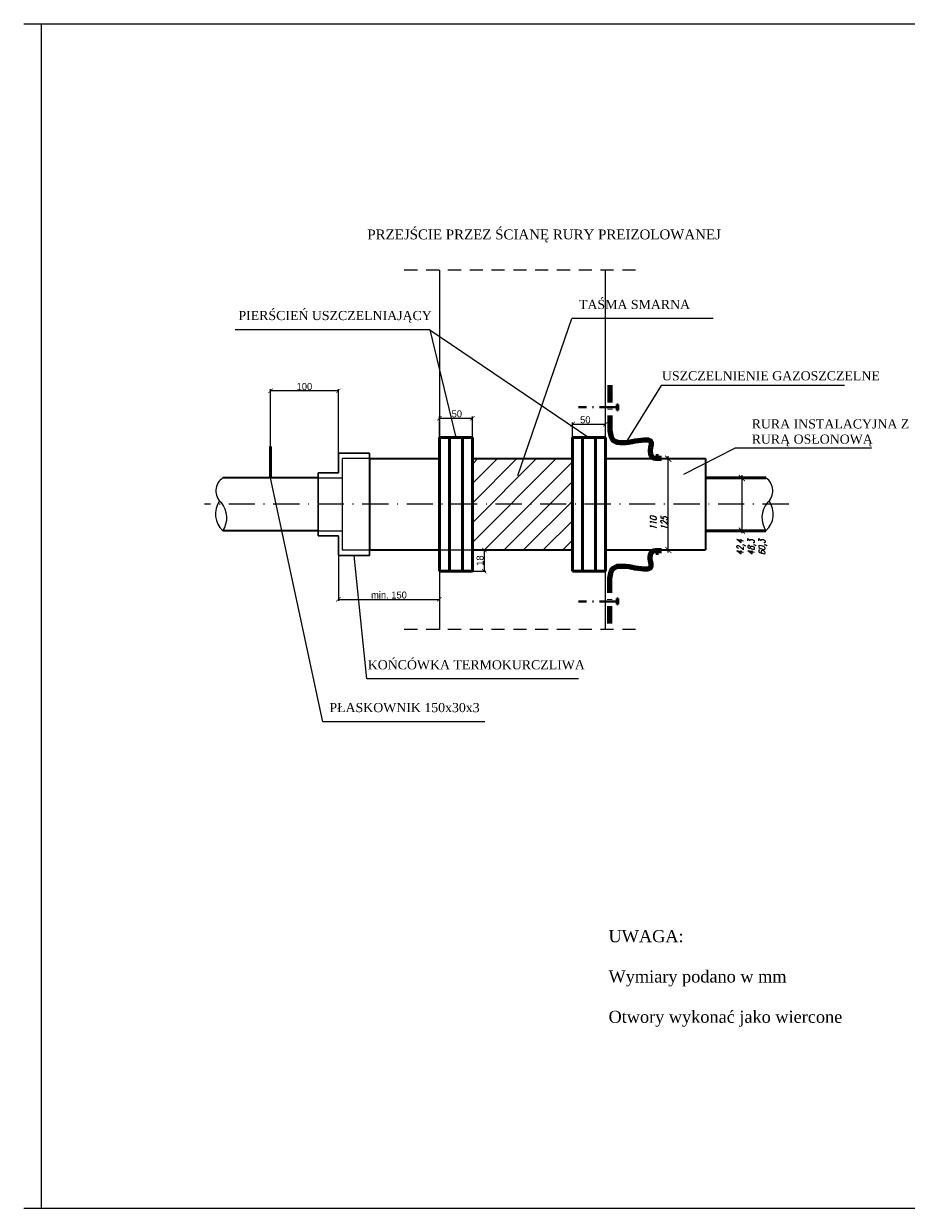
# Model space of a CAD drawing. Extents: x 6567519 to 6569315, y 5583523 to 5585607.
# Tile 44 of 67: x 6568853 to 6568954, y 5583939 to 5584075. Entities that reach past the tile are written whole.
import ezdxf

# ---------------------------------------------------------------- set-up
doc = ezdxf.new("R2010")
doc.units = 0
doc.header["$PDSIZE"] = 0.75
for name, pattern in [('4', [2.5, 1.5, -1]), ('GAG', [2.5, 1.5, -0.5, 0, -0.5]), ('GAK', [3.5, 2, -0.7, 0.1, -0.7])]:
    doc.linetypes.add(name, pattern=pattern)
doc.layers.get('0').update_dxf_attribs({"linetype": 'CONTINUOUS', "lineweight": 13})
doc.layers.get('Defpoints').update_dxf_attribs({"linetype": 'CONTINUOUS'})
for name, color, linetype, lineweight in [('alarm', 51, 'CONTINUOUS', 50), ('pomocnicza', 140, 'CONTINUOUS', 30), ('siec', 7, 'GAK', 70), ('studnia', 170, 'CONTINUOUS', 50), ('tekst', 2, 'CONTINUOUS', 20)]:
    doc.layers.add(name, color=color, linetype=linetype, lineweight=lineweight)
doc.styles.add('WYMIAR', font='SIMPLEX', dxfattribs={"width": 0.8, "oblique": 15.00003, "height": 0.75})
doc.dimstyles.new('Kopii (2) z Standard', dxfattribs={"dimtxt": 0.8, "dimasz": 0.5, "dimexe": 0.18, "dimexo": 0.0625, "dimgap": 0.09, "dimtad": 1, "dimdec": 1, "dimrnd": 0.5, "dimzin": 0, "dimdsep": 46, "dimtxsty": 'Standard', "dimblk": 'ARCHTICK', "dimcen": 0.09, "dimadec": 0, "dimazin": 0, "dimtfac": 1, "dimtdec": 1, "dimtofl": 0, "dimtmove": 0, "dimatfit": 3, "dimfxl": 0, "dimtolj": 1, "dimtzin": 0, "dimarcsym": 0})

# ---------------------------------------------------------------- blocks, each defined once
blk = doc.blocks.new('_ArchTick')
at = {"color": 0, "linetype": 'ByBlock', "const_width": 0.15}
blk.add_lwpolyline([(-0.5, -0.5), (0.5, 0.5)], dxfattribs=at)
blk = doc.blocks.new('*D40')
at = {"layer": 'alarm', "color": 0, "lineweight": -2}
for p, q in [((6568900.37, 5584012.56), (6568900.37, 5584030.22)), ((6568904.15, 5584012.56), (6568904.15, 5584030.22)), ((6568900.37, 5584030.04), (6568904.15, 5584030.04))]:
    blk.add_line(p, q, dxfattribs=at)
at = {"layer": 'Defpoints', "color": 0, "lineweight": 50}
for p in [(6568904.15, 5584030.04), (6568900.37, 5584012.5), (6568904.15, 5584012.5)]:
    blk.add_point(p, dxfattribs=at)
at = {"layer": 'alarm', "color": 0, "lineweight": -2, "xscale": 0.5, "yscale": 0.5, "zscale": 0.5, "rotation": 180}
blk.add_blockref('_ArchTick', (6568900.37, 5584030.04), dxfattribs=at)
at = {"layer": 'alarm', "color": 0, "lineweight": -2, "xscale": 0.5, "yscale": 0.5, "zscale": 0.5}
blk.add_blockref('_ArchTick', (6568904.15, 5584030.04), dxfattribs=at)
at = {"layer": 'alarm', "color": 0, "lineweight": 20, "insert": (6568902.36, 5584030.53), "char_height": 0.8, "attachment_point": 5}
blk.add_mtext('\\A1;50', dxfattribs=at)
blk = doc.blocks.new('*D41')
at = {"layer": 'alarm', "color": 0, "lineweight": -2}
for p, q in [((6568915.62, 5584012.56), (6568915.62, 5584029.54)), ((6568915.62, 5584029.36), (6568919.4, 5584029.36)), ((6568919.4, 5584012.56), (6568919.4, 5584029.54))]:
    blk.add_line(p, q, dxfattribs=at)
at = {"layer": 'Defpoints', "color": 0, "lineweight": 50}
for p in [(6568919.4, 5584029.36), (6568915.62, 5584012.5), (6568919.4, 5584012.5)]:
    blk.add_point(p, dxfattribs=at)
at = {"layer": 'alarm', "color": 0, "lineweight": -2, "xscale": 0.5, "yscale": 0.5, "zscale": 0.5, "rotation": 180}
blk.add_blockref('_ArchTick', (6568915.62, 5584029.36), dxfattribs=at)
at = {"layer": 'alarm', "color": 0, "lineweight": -2, "xscale": 0.5, "yscale": 0.5, "zscale": 0.5}
blk.add_blockref('_ArchTick', (6568919.4, 5584029.36), dxfattribs=at)
at = {"layer": 'alarm', "color": 0, "lineweight": 20, "insert": (6568917.09, 5584029.85), "char_height": 0.8, "attachment_point": 5}
blk.add_mtext('\\A1;50', dxfattribs=at)
blk = doc.blocks.new('*D42')
at = {"layer": 'alarm', "color": 0, "lineweight": -2}
for p, q in [((6568900.43, 5584014.94), (6568905.7, 5584014.94)), ((6568905.52, 5584012.5), (6568905.52, 5584014.94)), ((6568904.21, 5584012.5), (6568905.7, 5584012.5))]:
    blk.add_line(p, q, dxfattribs=at)
at = {"layer": 'Defpoints', "color": 0, "lineweight": 50}
for p in [(6568900.37, 5584014.94), (6568905.52, 5584014.94), (6568904.15, 5584012.5)]:
    blk.add_point(p, dxfattribs=at)
at = {"layer": 'alarm', "color": 0, "lineweight": -2, "xscale": 0.5, "yscale": 0.5, "zscale": 0.5}
for p, rotation in [((6568905.52, 5584014.94), 90), ((6568905.52, 5584012.5), 270)]:
    blk.add_blockref('_ArchTick', p, dxfattribs=dict(at, rotation=rotation))
at = {"layer": 'alarm', "color": 0, "lineweight": 20, "insert": (6568905.03, 5584013.72), "char_height": 0.8, "attachment_point": 5, "rotation": 90}
blk.add_mtext('\\A1;18', dxfattribs=at)
blk = doc.blocks.new('*D21')
at = {"layer": 'Defpoints', "color": 0, "linetype": 'ByBlock', "lineweight": 50}
for p in [(6568888.78, 5584014.32), (6568900.37, 5584014.32), (6568900.37, 5584009.28)]:
    blk.add_point(p, dxfattribs=at)
at = {"layer": 'siec', "color": 0, "linetype": 'ByBlock', "lineweight": -2}
for p, q in [((6568888.78, 5584014.26), (6568888.78, 5584009.1)), ((6568900.37, 5584014.26), (6568900.37, 5584009.1)), ((6568888.78, 5584009.28), (6568900.37, 5584009.28))]:
    blk.add_line(p, q, dxfattribs=at)
at = {"layer": 'siec', "color": 0, "linetype": 'ByBlock', "lineweight": -2, "xscale": 0.5, "yscale": 0.5, "zscale": 0.5, "rotation": 180}
blk.add_blockref('_ArchTick', (6568888.78, 5584009.28), dxfattribs=at)
at = {"layer": 'siec', "color": 0, "linetype": 'ByBlock', "lineweight": -2, "xscale": 0.5, "yscale": 0.5, "zscale": 0.5}
blk.add_blockref('_ArchTick', (6568900.37, 5584009.28), dxfattribs=at)
at = {"layer": 'siec', "color": 0, "linetype": 'ByBlock', "lineweight": 20, "insert": (6568894.58, 5584009.77), "char_height": 0.8, "attachment_point": 5}
blk.add_mtext('\\A1;min. 150', dxfattribs=at)
blk = doc.blocks.new('*D36')
at = {"layer": 'Defpoints', "color": 0, "linetype": 'ByBlock', "lineweight": 50}
for p in [(6568881.01, 5584033.18), (6568881.01, 5584023.8), (6568888.78, 5584023.8)]:
    blk.add_point(p, dxfattribs=at)
at = {"layer": 'siec', "color": 0, "linetype": 'ByBlock', "lineweight": -2}
for p, q in [((6568881.01, 5584023.86), (6568881.01, 5584033.36)), ((6568888.78, 5584033.18), (6568881.01, 5584033.18)), ((6568888.78, 5584023.86), (6568888.78, 5584033.36))]:
    blk.add_line(p, q, dxfattribs=at)
at = {"layer": 'siec', "color": 0, "linetype": 'ByBlock', "lineweight": -2, "xscale": 0.5, "yscale": 0.5, "zscale": 0.5, "rotation": 180}
blk.add_blockref('_ArchTick', (6568881.01, 5584033.18), dxfattribs=at)
at = {"layer": 'siec', "color": 0, "linetype": 'ByBlock', "lineweight": -2, "xscale": 0.5, "yscale": 0.5, "zscale": 0.5}
blk.add_blockref('_ArchTick', (6568888.78, 5584033.18), dxfattribs=at)
at = {"layer": 'siec', "color": 0, "linetype": 'ByBlock', "lineweight": 20, "insert": (6568884.89, 5584033.67), "char_height": 0.8, "attachment_point": 5}
blk.add_mtext('\\A1;100', dxfattribs=at)

msp = doc.modelspace()

# ---------------------------------------------------------------- hatches: boundary and pattern name
at = {"layer": 'alarm', "lineweight": 20, "ltscale": 0.5}
h = msp.add_hatch(dxfattribs=at)
h.set_pattern_fill('ANSI31', color=0, scale=0.5, style=0)
h.set_pattern_definition([(45, (6339834.877, 4708902.4173), (-1.122532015, 1.122532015), [])])
h.paths.add_polyline_path([(6568904.15, 5584020.17), (6568904.15, 5584014.938), (6568915.617, 5584014.938), (6568915.617, 5584020.17)])
h.paths.add_polyline_path([(6568915.617, 5584020.17), (6568915.617, 5584025.403), (6568904.15, 5584025.403), (6568904.15, 5584020.17)])
at = {"layer": 'siec', "lineweight": 40}
for points in [[(6568920.862, 5584031.613), (6568920.721, 5584031.613), (6568920.721, 5584030.979), (6568920.862, 5584030.979)], [(6568920.862, 5584008.728), (6568920.721, 5584008.728), (6568920.721, 5584009.362), (6568920.862, 5584009.362)]]:
    msp.add_hatch(color=0, dxfattribs=at).paths.add_polyline_path(points)

# ---------------------------------------------------------------- linework, layer by layer
at = {"layer": 'alarm', "color": 0, "linetype": '4', "lineweight": 20}
for p, q in [((6568922.841, 5584047.023), (6568896.148, 5584047.023)), ((6568922.841, 5584005.805), (6568896.148, 5584005.805))]:
    msp.add_line(p, q, dxfattribs=at)
at = {"layer": 'alarm', "color": 0, "lineweight": 20}
for p, q in [((6568900.37, 5584047.023), (6568900.37, 5584010.296)), ((6568919.397, 5584010.296), (6568919.397, 5584047.023)), ((6568909.363, 5584023.455), (6568915.532, 5584041.45)), ((6568931.754, 5584041.45), (6568915.532, 5584041.45)), ((6568899.269, 5584040.184), (6568876.954, 5584040.184)), ((6568899.269, 5584040.184), (6568917.507, 5584027.839)), ((6568946.808, 5584033.782), (6568925.803, 5584033.782)), ((6568928.388, 5584023.633), (6568934.217, 5584026.606)), ((6568949.892, 5584026.606), (6568934.217, 5584026.606)), ((6568926.908, 5584025.403), (6568926.307, 5584025.403)), ((6568926.607, 5584014.638), (6568926.607, 5584025.703)), ((6568935.04, 5584023.494), (6568935.04, 5584016.847)), ((6568934.571, 5584023.194), (6568934.74, 5584023.194)), ((6568934.571, 5584017.147), (6568934.74, 5584017.147)), ((6568926.908, 5584014.938), (6568926.307, 5584014.938)), ((6568900.37, 5584011.447), (6568900.37, 5584005.805)), ((6568919.397, 5584005.805), (6568919.397, 5584010.955)), ((6568916.32, 5584000.155), (6568892.03, 5584000.155)), ((6568905.576, 5583995.251), (6568886.983, 5583995.251))]:
    msp.add_line(p, q, dxfattribs=at)
at = {"layer": 'alarm', "color": 0, "lineweight": 50}
for p, q in [((6568900.37, 5584027.839), (6568904.15, 5584027.839)), ((6568900.37, 5584012.502), (6568900.37, 5584027.839)), ((6568901.51, 5584027.839), (6568901.51, 5584012.502)), ((6568903.01, 5584027.839), (6568903.01, 5584012.502)), ((6568904.15, 5584027.839), (6568904.15, 5584012.502)), ((6568915.617, 5584027.839), (6568919.397, 5584027.839)), ((6568915.617, 5584012.502), (6568915.617, 5584027.839)), ((6568916.757, 5584027.839), (6568916.757, 5584012.502)), ((6568918.257, 5584027.839), (6568918.257, 5584012.502)), ((6568919.397, 5584027.839), (6568919.397, 5584012.502)), ((6568930.863, 5584023.194), (6568937.799, 5584023.194)), ((6568930.863, 5584017.147), (6568937.799, 5584017.147)), ((6568904.15, 5584012.502), (6568900.37, 5584012.502)), ((6568919.397, 5584012.502), (6568915.617, 5584012.502))]:
    msp.add_line(p, q, dxfattribs=at)
at = {"layer": 'alarm', "color": 0, "lineweight": 35}
for p, q in [((6568892.366, 5584025.403), (6568900.37, 5584025.403)), ((6568904.15, 5584025.403), (6568915.617, 5584025.403)), ((6568919.397, 5584025.403), (6568930.863, 5584025.403)), ((6568930.863, 5584025.403), (6568930.863, 5584014.938)), ((6568886.48, 5584023.194), (6568875.531, 5584023.194)), ((6568886.48, 5584017.147), (6568875.531, 5584017.147)), ((6568892.366, 5584014.938), (6568900.37, 5584014.938)), ((6568904.15, 5584014.938), (6568915.617, 5584014.938)), ((6568919.397, 5584014.938), (6568930.863, 5584014.938))]:
    msp.add_line(p, q, dxfattribs=at)
at = {"layer": 'alarm', "color": 0, "linetype": 'GAG', "lineweight": 20, "ltscale": 2}
msp.add_line((6568940.412, 5584020.17), (6568873.434, 5584020.17), dxfattribs=at)
at = {"layer": 'alarm', "color": 0, "lineweight": 20}
for centre, radius, start, end in [((6568876.492, 5584021.719), 1.76, 123.06657, 230.29073), ((6568936.838, 5584021.719), 1.76, 309.70927, 56.93343), ((6568877.261, 5584019.054), 2.574, 144.30964, 227.77584), ((6568873.316, 5584018.647), 2.675, 325.90684, 39.93648), ((6568940.014, 5584018.647), 2.675, 140.06352, 214.09316), ((6568936.069, 5584019.054), 2.574, 312.22416, 35.69036)]:
    msp.add_arc(centre, radius, start, end, dxfattribs=at)
at = {"layer": 'pomocnicza', "color": 0, "lineweight": 25}
for p, q in [((6568852.703, 5584075.254), (6569054.848, 5584075.254)), ((6568854.743, 5583939.488), (6568854.743, 5584075.254)), ((6568852.703, 5583939.488), (6569054.848, 5583939.488))]:
    msp.add_line(p, q, dxfattribs=at)
at = {"layer": 'siec', "color": 0, "linetype": 'ByBlock', "lineweight": 20}
for p, q in [((6568899.269, 5584040.184), (6568902.26, 5584027.839)), ((6568925.803, 5584033.782), (6568921.722, 5584027.264)), ((6568886.983, 5583995.251), (6568881.006, 5584023.194))]:
    msp.add_line(p, q, dxfattribs=at)
at = {"layer": 'siec', "color": 0, "lineweight": 100}
for p, q in [((6568919.895, 5584033.833), (6568919.895, 5584028.825)), ((6568919.895, 5584006.508), (6568919.895, 5584011.516))]:
    msp.add_line(p, q, dxfattribs=at)
at = {"layer": 'siec', "color": 0, "lineweight": 40}
for p, q in [((6568920.721, 5584031.613), (6568920.721, 5584030.979)), ((6568920.721, 5584031.613), (6568920.862, 5584031.613)), ((6568920.862, 5584031.613), (6568920.862, 5584030.979)), ((6568920.721, 5584031.296), (6568916.316, 5584031.296)), ((6568920.862, 5584030.979), (6568920.721, 5584030.979)), ((6568920.721, 5584009.045), (6568916.316, 5584009.045)), ((6568920.721, 5584008.728), (6568920.721, 5584009.362)), ((6568920.862, 5584009.362), (6568920.721, 5584009.362)), ((6568920.721, 5584008.728), (6568920.862, 5584008.728)), ((6568920.862, 5584008.728), (6568920.862, 5584009.362))]:
    msp.add_line(p, q, dxfattribs=at)
at = {"layer": 'siec', "color": 0, "linetype": 'ByBlock', "lineweight": 50}
msp.add_line((6568881.006, 5584023.194), (6568881.006, 5584026.807), dxfattribs=at)
at = {"layer": 'siec', "color": 0, "lineweight": 90}
for p, q in [((6568925.163, 5584025.67), (6568925.467, 5584025.67)), ((6568925.163, 5584014.671), (6568925.467, 5584014.671))]:
    msp.add_line(p, q, dxfattribs=at)
at = {"layer": 'siec', "color": 0, "linetype": 'ByBlock', "lineweight": 90}
for points in [[(6568919.895, 5584028.825), (6568920.334, 5584027.485), (6568924.641, 5584027.187), (6568924.54, 5584026.432), (6568924.692, 5584025.647), (6568925.809, 5584025.476)], [(6568919.895, 5584011.516), (6568920.334, 5584012.856), (6568924.641, 5584013.154), (6568924.54, 5584013.909), (6568924.692, 5584014.694), (6568925.809, 5584014.865)]]:
    msp.add_spline(points, degree=3, dxfattribs=at)
at = {"layer": 'studnia', "color": 0, "lineweight": 30}
for p, q in [((6568888.784, 5584023.798), (6568888.784, 5584026.018)), ((6568888.784, 5584026.018), (6568892.366, 5584026.018)), ((6568892.366, 5584026.018), (6568892.366, 5584017.861)), ((6568886.48, 5584023.798), (6568888.784, 5584023.798)), ((6568886.48, 5584023.798), (6568886.48, 5584019.22)), ((6568892.366, 5584014.323), (6568892.366, 5584022.48)), ((6568886.48, 5584016.543), (6568886.48, 5584021.121)), ((6568886.48, 5584016.543), (6568888.784, 5584016.543)), ((6568888.784, 5584016.543), (6568888.784, 5584014.323)), ((6568888.784, 5584014.323), (6568892.366, 5584014.323))]:
    msp.add_line(p, q, dxfattribs=at)
at = {"layer": 'studnia', "color": 0, "lineweight": 20}
for p, q in [((6568892.366, 5584025.403), (6568889.235, 5584025.403)), ((6568889.235, 5584025.403), (6568889.235, 5584014.938)), ((6568886.48, 5584023.194), (6568889.235, 5584023.194)), ((6568886.48, 5584017.147), (6568889.235, 5584017.147)), ((6568889.235, 5584014.938), (6568892.366, 5584014.938)), ((6568892.03, 5584000.155), (6568890.575, 5584014.323))]:
    msp.add_line(p, q, dxfattribs=at)
at = {"layer": 'studnia', "color": 0, "lineweight": 35}
msp.add_line((6568892.366, 5584025.403), (6568892.366, 5584014.938), dxfattribs=at)

# ---------------------------------------------------------------- block references
at = {"layer": 'alarm', "color": 0, "lineweight": 20, "xscale": 0.7000000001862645, "yscale": 0.7000000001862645, "zscale": 0.7}
for p, rotation in [((6568926.607, 5584025.403), 90), ((6568935.04, 5584023.194), 90), ((6568935.04, 5584017.147), 270), ((6568926.607, 5584014.938), 270)]:
    msp.add_blockref('_ArchTick', p, dxfattribs=dict(at, rotation=rotation))

# ---------------------------------------------------------------- texts
at = {"layer": 'alarm', "color": 0, "linetype": 'Continuous', "lineweight": 20, "char_height": 0.75, "attachment_point": 5, "rotation": 90, "style": 'WYMIAR'}
for s, insert in [('110\\P125', (6568925.512, 5584018.019)), ('42,4\\P48,3\\P60,3', (6568936.209, 5584015.255))]:
    msp.add_mtext(s, dxfattribs=dict(at, insert=insert))
at = {"layer": 'tekst', "color": 0, "lineweight": 20, "insert": (6568912.371, 5584053.94), "char_height": 1.36216, "width": 55.55445, "attachment_point": 2}
msp.add_mtext('{\\fTimes New Roman|b0|i0|c238|p18;\\P\\H0.8325x;PRZEJŚCIE PRZEZ ŚCIANĘ RURY PREIZOLOWANEJ}', dxfattribs=at)
at = {"layer": 'tekst', "color": 0, "attachment_point": 1}
for s, insert, char_height, width in [('{\\fTimes New Roman|b0|i0|c238|p18;TAŚMA SMARNA}', (6568916.368, 5584043.601), 1.05, 35.43468), ('{\\fTimes New Roman|b0|i0|c238|p18;PIERŚCIEŃ USZCZELNIAJĄCY}', (6568877.328, 5584042.335), 1.05, 35.43468), ('{\\fTimes New Roman|b0|i0|c238|p18;USZCZELNIENIE GAZOSZCZELNE}', (6568925.88, 5584035.427), 1.05, 35.43468), ('{\\fTimes New Roman|b0|i0|c238|p18;RURA INSTALACYJNA Z \\PRURĄ OSŁONOWĄ}', (6568936.172, 5584029.917), 1.05, 35.43468), ('{\\fTimes New Roman|b0|i0|c238|p18;KOŃCÓWKA TERMOKURCZLIWA}', (6568892.151, 5584002.306), 1.05, 35.43468), ('{\\fTimes New Roman|b0|i0|c238|p18;PŁASKOWNIK 150x30x3}', (6568887.756, 5583997.402), 1.05, 35.43468), ('{\\fTimes New Roman|b0|i0|c238|p18;UWAGA: \\P\\PWymiary podano w mm\\P\\POtwory wykonać jako wiercone}', (6568919.756, 5583971.374), 1.386, 57.37018)]:
    msp.add_mtext(s, dxfattribs=dict(at, insert=insert, char_height=char_height, width=width))

# ---------------------------------------------------------------- dimensions: what is measured, and where the dimension line sits
at = {"layer": 'alarm', "color": 0, "lineweight": 20}
for base, p1, p2, picture, middle in [((6568904.15, 5584030.037), (6568900.37, 5584012.502), (6568904.15, 5584012.502), '*D40', (6568902.362, 5584030.037)), ((6568919.397, 5584029.36), (6568915.617, 5584012.502), (6568919.397, 5584012.502), '*D41', (6568917.086, 5584029.36))]:
    dim = msp.add_linear_dim(base=base, p1=p1, p2=p2, text='50', dimstyle='Kopii (2) z Standard', override={"dimpost": 'm'}, dxfattribs=at)
    dim.commit()
    dim.dimension.update_dxf_attribs({"geometry": picture, "text_midpoint": middle, "dimtype": 160})
dim = msp.add_linear_dim(base=(6568905.519, 5584014.938), p1=(6568904.15, 5584012.502), p2=(6568900.37, 5584014.938), angle=90, text='18', dimstyle='Kopii (2) z Standard', override={"dimpost": 'm'}, dxfattribs=at)
dim.commit()
dim.dimension.update_dxf_attribs({"geometry": '*D42', "text_midpoint": (6568905.519, 5584013.72), "dimtype": 160})
at = {"layer": 'siec', "color": 0, "linetype": 'ByBlock', "lineweight": 20}
for p1, p2, distance, text, picture, middle in [((6568888.784, 5584023.798), (6568881.006, 5584023.798), -9.383, '100', '*D36', (6568884.895, 5584033.671)), ((6568888.784, 5584014.323), (6568900.37, 5584014.323), -5.038, 'min. 150', '*D21', (6568894.577, 5584009.775))]:
    dim = msp.add_aligned_dim(p1=p1, p2=p2, distance=distance, text=text, dimstyle='Kopii (2) z Standard', override={"dimpost": 'm'}, dxfattribs=at)
    dim.commit()
    dim.dimension.update_dxf_attribs({"geometry": picture, "text_midpoint": middle})

doc.saveas('drawing.dxf')
